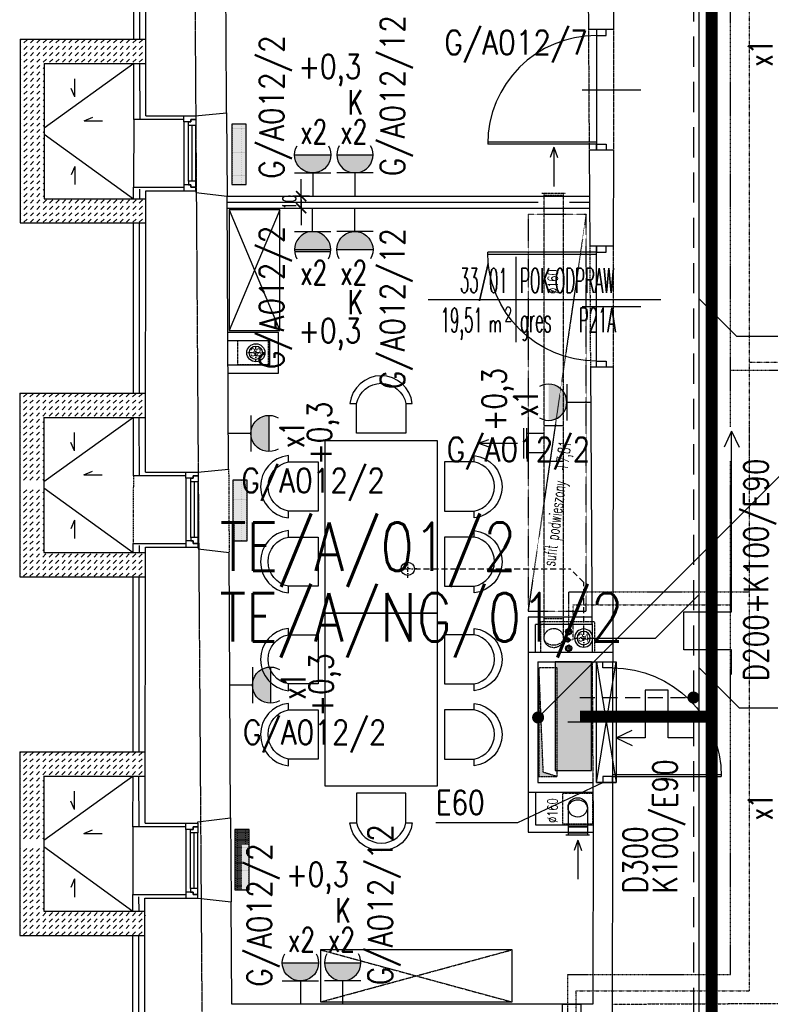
# Model space of a CAD drawing. Header units: inches. Extents: x -145354 to -97635, y 38777 to 78670.
# Tile 42 of 231: x -139857 to -139235, y 41651 to 42466. Entities that reach past the tile are written whole.
import ezdxf
from ezdxf.enums import TextEntityAlignment as Align

# ---------------------------------------------------------------- set-up
doc = ezdxf.new("R2010")
doc.units = ezdxf.units.IN
doc.header["$MEASUREMENT"] = 0
for name, pattern in [('00-inst$0$DASHDOT', [1, 0.5, -0.25, 0, -0.25]), ('CENTER', [2, 1.25, -0.25, 0.25, -0.25]), ('DASHDOT', [1, 0.5, -0.25, 0, -0.25]), ('DASHED', [0.75, 0.5, -0.25]), ('DASHED2', [0.375, 0.25, -0.125]), ('DIVIDE', [31.75, 12.7, -6.35, 0, -6.35, 0, -6.35]), ('HIDDEN', [0.375, 0.25, -0.125])]:
    doc.linetypes.add(name, pattern=pattern)
doc.layers.get('0').update_dxf_attribs({"color": 101})
doc.layers.add('0-pomoc', color=21, linetype='Continuous', plot=False)
for name, color, linetype in [('beton_hatch', 145, 'Continuous'), ('Cieniutko', 8, 'Continuous'), ('Drz---drzwi', 5, 'Continuous'), ('E-OPIS_POM', 6, 'Continuous'), ('E35', 6, 'Continuous'), ('E50', 3, 'Continuous'), ('E50_kor', 3, 'Continuous'), ('E90_kor', 6, 'Continuous'), ('Ins-kan', 54, 'Continuous'), ('Ins-went', 141, 'Continuous'), ('Ins-went-opis', 141, 'Continuous'), ('Ins-wod', 152, 'Continuous'), ('M-wodomierze', 7, 'Continuous'), ('Mks-podposadzkowa', 230, 'Continuous'), ('Mks-podwieszona', 230, 'DASHED'), ('Mks-wpusty', 86, 'Continuous'), ('Mw-cr-rury', 160, 'DIVIDE'), ('Mw-wc-rury', 160, 'DASHDOT'), ('Okn---okna', 5, 'Continuous'), ('Os-osie glowne', 8, 'CENTER'), ('piony_K_nr', 240, 'Continuous'), ('Sc-cegla pelna', 32, 'Continuous'), ('Sc-gk', 120, 'Continuous'), ('Sc-gk-hatch', 8, 'Continuous'), ('Sc-izolacja term-obrys', 132, 'Continuous'), ('Sc-izolacja term-styropian', 151, 'STYROPIAN-KA'), ('Sc-nad', 5, 'DASHED2'), ('Sc-nadproza kon', 5, 'DASHED2'), ('Sc-silikat', 61, 'Continuous'), ('studzienki_widok', 52, 'Continuous'), ('Suf-widok', 8, 'Continuous'), ('W-idok', 9, 'Continuous'), ('W-otwor-strop', 126, 'Continuous'), ('Wyp-grzejniki', 56, 'Continuous'), ('Wyp-meble', 155, 'Continuous')]:
    doc.layers.add(name, color=color, linetype=linetype)
doc.styles.add('KA wymiar', font='romans.shx', dxfattribs={"width": 0.6})
doc.styles.add('ROMANS', font='romans', dxfattribs={"width": 0.85})
doc.styles.add('tab-bud$0$ROMANS', font='romans', dxfattribs={"width": 0.7})
doc.styles.add('TYTUL2', font='ARIAL.TTF')
doc.linetypes.add('BATTING', pattern='A,0.0001,-0.1,[134,ltypeshp.shx,S=0.1,R=0,X=-0.1,Y=0],-0.2,[134,ltypeshp.shx,S=0.1,R=180,X=0.1,Y=0],-0.1', length=0.4001)
doc.linetypes.add('STYROPIAN-KA', pattern='A,0.0001,-0.1,[135,ltypeshp.shx,S=0.1,R=0,X=-0.1,Y=0],0,[135,ltypeshp.shx,S=0.1,R=180,X=0.1,Y=0],-0.1', length=0.2001)
doc.dimstyles.new('KA wymiar', dxfattribs={"dimscale": 50, "dimtxt": 0.23, "dimasz": 0.14, "dimexe": 0, "dimexo": 0, "dimgap": 0.08, "dimtad": 1, "dimdec": 1, "dimrnd": 0.5, "dimzin": 9, "dimdsep": 46, "dimtxsty": 'KA wymiar', "dimblk1": 'UKOS', "dimblk2": 'UKOS', "dimsah": 1, "dimcen": 0.2, "dimse1": 1, "dimse2": 1, "dimclrd": 256, "dimclre": 256, "dimclrt": 2, "dimadec": 3, "dimazin": 0, "dimtfac": 1, "dimtdec": 1, "dimtix": 1, "dimtmove": 2, "dimatfit": 3, "dimldrblk": 'DOT', "dimfxl": 0, "dimtolj": 1, "dimtzin": 9, "dimarcsym": 0})

# ---------------------------------------------------------------- blocks, each defined once
blk = doc.blocks.new('pow')
for p, q in [((0, 0.523), (0, -0.523)), ((-1.075, 0), (1.78, 0))]:
    blk.add_line(p, q)
at = {"style": 'KA wymiar', "width": 0.6}
for s, height, p in [('2', 0.18, (-0.139, -0.27)), ('m', 0.21, (-0.333, -0.401))]:
    blk.add_text(s, height=height, dxfattribs=at).set_placement(p)
at = {"style": 'KA wymiar'}
for tag, width, p in [('01', 0.7, (-0.131, 0.084)), ('000.00', 0.6, (-0.364, -0.401))]:
    blk.add_attdef(tag, text='', height=0.3, dxfattribs=dict(at, width=width)).set_placement(p, align=Align.RIGHT)
blk.add_attdef('POMIESZCZENIE', (0.071, 0.084), '', height=0.3, dxfattribs=at)
at = {"style": 'KA wymiar', "width": 0.8}
blk.add_attdef('POSADZKA', (0.071, -0.401), '', height=0.3, dxfattribs=at)
blk = doc.blocks.new('g2')
at = {"layer": 'E35'}
blk.add_line((15, 19.27), (-15, 19.27), dxfattribs=at)
blk.add_arc((0, 34.27), 15, 150, 30, dxfattribs=at)
at = {"layer": 'E50'}
blk.add_line((0, 19.27), (0, 0), dxfattribs=at)
blk = doc.blocks.new('W029')
for points in [[(-53.78, 76.9), (-59.03, 76.9, -0.895014), (-7.4, 76.9), (-12.96, 76.9, 0.825539), (-53.71, 76.86), (-53.71, 52.3), (-12.96, 52.3), (-12.96, 76.9)], [(8.36, 76.9), (3.1, 76.9, -0.895014), (54.73, 76.9), (49.18, 76.9, 0.825539), (8.43, 76.86), (8.43, 52.3), (49.18, 52.3), (49.18, 76.9)], [(-53.78, -76.9), (-59.03, -76.9, 0.895014), (-7.4, -76.9), (-12.96, -76.9, -0.825539), (-53.71, -76.86), (-53.71, -52.3), (-12.96, -52.3), (-12.96, -76.9)], [(8.36, -76.9), (3.1, -76.9, 0.895014), (54.73, -76.9), (49.18, -76.9, -0.825539), (8.43, -76.86), (8.43, -52.3), (49.18, -52.3), (49.18, -76.9)]]:
    blk.add_lwpolyline(points, format="xyb")
at = {"linetype": 'Continuous'}
blk.add_lwpolyline([(-71.54, 46.41), (71.54, 46.41), (71.54, -46.41), (-71.54, -46.41), (-71.54, 46.41)], dxfattribs=at)
blk = doc.blocks.new('_0630_DRZWI_90')
at = {"ltscale": 7}
for p, q in [((5, 8), (5, 98)), ((6.8, 8), (6.8, 97.98))]:
    blk.add_line(p, q, dxfattribs=at)
at = {"ltscale": 25}
for p, q in [((50, 19.7), (50, -28.9)), ((5, 8), (0, 8)), ((0, 8), (5, 8)), ((0, 0), (0, 8)), ((5, 0), (0, 0)), ((5, 0), (0, 0)), ((95, 8), (5, 8)), ((5, 8), (5, 0)), ((95, 8), (95, 0)), ((100, 8), (95, 8)), ((95, 0), (100, 0)), ((95, 0), (100, 0)), ((100, 0), (100, 8))]:
    blk.add_line(p, q, dxfattribs=at)
at = {"ltscale": 7}
blk.add_arc((5, 8), 90, 0, 90, dxfattribs=at)
blk = doc.blocks.new('wp-100')
at = {"layer": 'Mks-wpusty', "color": 8, "linetype": '00-inst$0$DASHDOT', "ltscale": 5}
for p, q in [((60799.72, 10724.11), (60799.72, 10739.11)), ((60807.22, 10731.61), (60792.22, 10731.61))]:
    blk.add_line(p, q, dxfattribs=at)
at = {"layer": 'Mks-wpusty'}
blk.add_circle((60799.72, 10731.61), 5.5, dxfattribs=at)
blk = doc.blocks.new('ramiak62')
at = {"layer": 'Okn---okna'}
for p, q in [((0, 54), (0, 8)), ((3, 54), (3, 8)), ((6, 54), (6, 8)), ((10, 5), (10, 57))]:
    blk.add_line(p, q, dxfattribs=at)
for points in [[(10, 57), (10, 62), (0, 62), (0, 59), (4, 59), (4, 57)], [(6, 54), (6, 57), (4, 57), (4, 59), (0, 59), (0, 57), (0, 54)], [(6, 8), (6, 5), (4, 5), (4, 3), (0, 3), (0, 5), (0, 8)], [(10, 5), (10, 0), (0, 0), (0, 3), (4, 3), (4, 5)]]:
    blk.add_lwpolyline(points, close=True, dxfattribs=at)
blk = doc.blocks.new('_gslkflhklgj')
at = {"linetype": '00-inst$0$DASHDOT', "ltscale": 5}
for p, q in [((7.5, 0), (-7.5, 0)), ((0, -7.5), (0, 7.5))]:
    blk.add_line(p, q, dxfattribs=at)
for radius in [7.5, 5.5]:
    blk.add_circle((0, 0), radius)
blk = doc.blocks.new('UKOS')
at = {"color": 8}
blk.add_line((1, 0), (-1, 0), dxfattribs=at)
at = {"color": 1}
blk.add_line((0, 1), (0, -1), dxfattribs=at)
at = {"color": 1, "const_width": 0.2}
blk.add_lwpolyline([(0.6, 0.6), (-0.6, -0.6)], dxfattribs=at)
blk = doc.blocks.new('*D532')
at = {"layer": 'W-idok', "lineweight": -2}
for p, q in [((-139623.76, 42327.14), (-139623.76, 42334.14)), ((-139623.76, 42310.14), (-139623.76, 42320.14)), ((-139623.76, 42303.14), (-139623.76, 42296.14))]:
    blk.add_line(p, q, dxfattribs=at)
at = {"layer": 'W-idok', "lineweight": -2, "xscale": 7.000000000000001, "yscale": 7.000000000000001, "zscale": 7.000000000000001}
for p, rotation in [((-139623.76, 42320.14), 270), ((-139623.76, 42310.14), 90)]:
    blk.add_blockref('UKOS', p, dxfattribs=dict(at, rotation=rotation))
at = {"layer": 'W-idok', "color": 2, "insert": (-139633.51, 42315.14), "char_height": 11.5, "attachment_point": 5, "rotation": 90, "style": 'KA wymiar'}
blk.add_mtext('\\A1;10', dxfattribs=at)
blk = doc.blocks.new('_Dot')
at = {"layer": '0-pomoc', "color": 0, "lineweight": -2}
blk.add_line((-0.5, 0), (-1, 0), dxfattribs=at)
at = {"layer": '0-pomoc', "color": 0, "const_width": 0.5}
blk.add_lwpolyline([(-0.25, 0, 1), (0.25, 0, 1)], format="xyb", close=True, dxfattribs=at)
blk = doc.blocks.new('pion_woda')
at = {"layer": 'Ins-wod'}
for p, q in [((3, 0), (-3, 0)), ((0, 3), (0, -3))]:
    blk.add_line(p, q, dxfattribs=at)
for centre, radius in [((0, 0.02), 2.55), ((0, 0), 2)]:
    blk.add_circle(centre, radius, dxfattribs=at)
blk = doc.blocks.new('pion_mały')
at = {"layer": 'Ins-wod'}
for p, q in [((0, 2.08), (0, -2.12)), ((2.1, -0.02), (-2.1, -0.02))]:
    blk.add_line(p, q, dxfattribs=at)
for centre, radius in [((0, 0), 1.79), ((0, -0.02), 1.4)]:
    blk.add_circle(centre, radius, dxfattribs=at)
blk = doc.blocks.new('0630_STRZAŁKA')
at = {"ltscale": 0.5}
for points in [[(0, 0), (-3.03, -8.56)], [(0, 0), (0, -32.43)], [(0, 0), (3.03, -8.56)]]:
    blk.add_lwpolyline(points, dxfattribs=at)
blk = doc.blocks.new('_vxkdjhgkljhkgjhk')
for q in [(14, 6), (30.2, 0)]:
    blk.add_line((0, 0), q)
blk = doc.blocks.new('G_50')
at = {"layer": 'Wyp-grzejniki'}
h = blk.add_hatch(dxfattribs=at)
h.set_pattern_fill('DOTS', color=256, scale=0.5, angle=180, style=0)
h.set_pattern_definition([(180, (77492.90915, -37873.9399), (-0.396875, -0.79375), [0, -0.79375])])
h.paths.add_polyline_path([(0, 0), (-12, 0), (-12, -50), (0, -50)])
blk.add_lwpolyline([(-12, -50), (0, -50), (0, 0), (-12, 0)], close=True, dxfattribs=at)

msp = doc.modelspace()

# ---------------------------------------------------------------- hatches: boundary and pattern name
at = {"layer": 'beton_hatch'}
h = msp.add_hatch(dxfattribs=at)
h.set_pattern_fill('DASH', color=256, scale=30, angle=-45, style=0)
h.set_pattern_definition([(225, (-281528.27, -294.9716), (-5.30330086, -1e-15), [3.75, -3.75])])
h.paths.add_polyline_path([(-139856.43, 42450.07), (-139752.3, 42450.07), (-139752.32, 42430.07), (-139836.43, 42430.07), (-139836.43, 42376.57), (-139856.43, 42376.57)])
h.paths.add_polyline_path([(-139856.43, 42371.57), (-139836.43, 42371.57), (-139836.43, 42318.07), (-139752.42, 42318.07), (-139752.44, 42298.07), (-139856.43, 42298.07)])
h.paths.add_polyline_path([(-139856.43, 42376.57), (-139836.43, 42376.57), (-139836.43, 42371.57), (-139856.43, 42371.57)])
h = msp.add_hatch(dxfattribs=at)
h.set_pattern_fill('DASH', color=256, scale=30, angle=-45, style=0)
h.set_pattern_definition([(225, (-281528.5782, -588.0064), (-5.30330086, -1e-15), [3.75, -3.75])])
h.paths.add_polyline_path([(-139856.74, 42157.03), (-139752.61, 42157.03), (-139752.63, 42137.03), (-139836.74, 42137.03), (-139836.74, 42083.53), (-139856.74, 42083.53)])
h.paths.add_polyline_path([(-139856.74, 42078.53), (-139836.74, 42078.53), (-139836.74, 42025.03), (-139752.73, 42025.03), (-139752.75, 42005.03), (-139856.74, 42005.03)])
h = msp.add_hatch(dxfattribs=at)
h.set_pattern_fill('DASH', color=256, scale=30, angle=-45, style=0)
h.set_pattern_definition([(225, (-281528.5994, -884.991), (-5.30330086, -1e-15), [3.75, -3.75])])
h.paths.add_polyline_path([(-139856.76, 41781.55), (-139836.76, 41781.55), (-139836.76, 41728.05), (-139752.75, 41728.05), (-139752.77, 41708.05), (-139856.76, 41708.05)])
h.paths.add_polyline_path([(-139752.94, 41840.05), (-139752.91, 41860.05), (-139856.76, 41860.05), (-139856.76, 41786.55), (-139836.76, 41786.55), (-139836.76, 41840.05)])
at = {"layer": 'E35'}
for points in [[(-139599.19, 42354.41, -1), (-139629.19, 42354.41)], [(-139564.21, 42354.41, -1), (-139594.21, 42354.41)], [(-139599.22, 42275.87, 1), (-139629.22, 42275.87)], [(-139599.19, 42274.46, 1), (-139629.19, 42274.46)], [(-139564.24, 42275.87, 1), (-139594.24, 42275.87)], [(-139418.87, 42134.5, 1), (-139418.87, 42164.5)], [(-139650.39, 42108.68, -1), (-139650.39, 42138.68)], [(-139649.09, 41900.3, -1), (-139649.09, 41930.3)], [(-139609.37, 41685.43, -1), (-139639.37, 41685.43)], [(-139574.39, 41685.43, -1), (-139604.39, 41685.43)]]:
    msp.add_hatch(color=256, dxfattribs=at).paths.add_polyline_path(points)
at = {"layer": 'E50'}
msp.add_hatch(color=256, dxfattribs=at).paths.add_polyline_path([(-139383.48, 41934.57), (-139413.48, 41934.57), (-139413.48, 41844.57), (-139383.48, 41844.57)])
at = {"layer": 'W-otwor-strop', "linetype": 'DASHED2', "ltscale": 0.3}
msp.add_hatch(color=256, dxfattribs=at).paths.add_polyline_path([(-139426.84, 41929.57), (-139426.84, 41839.57), (-139411.84, 41839.57), (-139423.3, 41843.1)])

# ---------------------------------------------------------------- linework, layer by layer
at = {"color": 4, "linetype": 'Continuous'}
msp.add_line((-139436.98, 42103.03, -2), (-139436.98, 42128.03, -2), dxfattribs=at)
at = {"color": 1, "linetype": 'Continuous', "lineweight": -2}
msp.add_line((-139386.78, 41798.07), (-139402.78, 41798.07), dxfattribs=at)
at = {"layer": 'Cieniutko'}
for p, q in [((-139762.28, 42430.07), (-139836.43, 42376.57)), ((-139836.43, 42371.57), (-139762.43, 42318.07)), ((-139762.62, 42137.03), (-139836.74, 42083.53)), ((-139836.74, 42078.53), (-139762.74, 42025.03)), ((-139762.94, 41840.05), (-139836.76, 41786.55)), ((-139836.76, 41781.55), (-139763.05, 41728.05))]:
    msp.add_line(p, q, dxfattribs=at)
at = {"layer": 'E35'}
for p, q in [((-138468.22, 42847.85), (-139427.56, 41888.51)), ((-139629.19, 42354.41), (-139599.19, 42354.41)), ((-139594.21, 42354.41), (-139564.21, 42354.41)), ((-139629.22, 42275.87), (-139599.22, 42275.87)), ((-139629.19, 42274.46), (-139599.19, 42274.46)), ((-139594.24, 42275.87), (-139564.24, 42275.87)), ((-139650.39, 42138.68), (-139650.39, 42108.68)), ((-139649.09, 41930.3), (-139649.09, 41900.3)), ((-139379.36, 41834.57), (-139362.92, 41934.57)), ((-139379.36, 41934.57), (-139362.92, 41834.57)), ((-139639.37, 41685.43), (-139609.37, 41685.43)), ((-139604.39, 41685.43), (-139574.39, 41685.43))]:
    msp.add_line(p, q, dxfattribs=at)
msp.add_lwpolyline([(-139379.36, 41934.57), (-139362.92, 41934.57), (-139362.92, 41834.57), (-139379.36, 41834.57)], close=True, dxfattribs=at)
at = {"layer": 'E50'}
msp.add_lwpolyline([(-139413.48, 41934.57), (-139413.48, 41844.57), (-139383.48, 41844.57), (-139383.48, 41934.57)], close=True, dxfattribs=at)
at = {"layer": 'E50_kor', "linetype": 'DASHED2', "ltscale": 100}
msp.add_line((-139298.98, 43577.28), (-139298.98, 41555.59), dxfattribs=at)
at = {"layer": 'E50_kor', "linetype": 'DASHED2', "ltscale": 50}
msp.add_line((-139392.98, 41905.02), (-139298.98, 41905.02), dxfattribs=at)
at = {"layer": 'E50_kor', "const_width": 10}
for points in [[(-139283.98, 43592.28), (-139283.98, 41540.59)], [(-139392.98, 41889.11), (-139283.98, 41889.11)]]:
    msp.add_lwpolyline(points, dxfattribs=at)
at = {"layer": 'E50_kor', "const_width": 5}
for points in [[(-139301.48, 41905.02, 1), (-139296.48, 41905.02, 1)], [(-139430.06, 41888.51, 1), (-139425.06, 41888.51, 1)]]:
    msp.add_lwpolyline(points, format="xyb", close=True, dxfattribs=at)
at = {"layer": 'E90_kor', "ltscale": 15}
for p, q in [((-139267.44, 42125.53), (-139273.68, 42112.37)), ((-139267.44, 42125.53), (-139261.2, 42112.37)), ((-139362.96, 41871.66), (-139349.8, 41877.9)), ((-139362.96, 41871.66), (-139349.8, 41865.42)), ((-139444.37, 41801.46), (-139373.97, 41834.57)), ((-139512.31, 41801.46), (-139444.37, 41801.46))]:
    msp.add_line(p, q, dxfattribs=at)
for points in [[(-139267.44, 41924.1), (-139267.44, 41944.43), (-139306.84, 41944.43), (-139306.84, 41976.04), (-139267.44, 41976.04), (-139267.44, 42125.53)], [(-139299.56, 41871.66), (-139319.88, 41871.66), (-139319.88, 41911.07), (-139338.97, 41911.07), (-139338.97, 41871.66), (-139362.96, 41871.66)]]:
    msp.add_lwpolyline(points, dxfattribs=at)
at = {"layer": 'Ins-went', "linetype": 'DASHED', "ltscale": 0.2}
for p, q in [((-139424.37, 42322.71, -2), (-139404.87, 42322.71, -2)), ((-139406.62, 42320.71, -2), (-139422.62, 42320.71, -2)), ((-139406.62, 41970.28, -2), (-139422.62, 41970.28, -2))]:
    msp.add_line(p, q, dxfattribs=at)
at = {"layer": 'Ins-went', "linetype": 'DASHED', "ltscale": 0.5}
for p, q in [((-139422.62, 41954.28, -2), (-139422.62, 42322.71, -2)), ((-139406.62, 41954.28, -2), (-139406.62, 42322.71, -2))]:
    msp.add_line(p, q, dxfattribs=at)
at = {"layer": 'Ins-went'}
for p, q in [((-139402.78, 41814.07), (-139402.78, 41791.07)), ((-139386.78, 41814.07), (-139386.78, 41791.07)), ((-139402.78, 41798.07), (-139386.78, 41798.07)), ((-139385.03, 41791.07), (-139404.53, 41791.07)), ((-139386.78, 41793.07), (-139402.78, 41793.07)), ((-139402.78, 41793.07), (-139386.78, 41793.07))]:
    msp.add_line(p, q, dxfattribs=at)
at = {"layer": 'Ins-went', "linetype": 'DASHED', "ltscale": 0.2}
msp.add_circle((-139414.62, 41954.28, -2), 8, dxfattribs=at)
at = {"layer": 'Ins-went'}
msp.add_circle((-139394.78, 41814.07), 8, dxfattribs=at)
at = {"layer": 'Ins-went', "linetype": 'DASHED', "ltscale": 0.2, "extrusion": (0, 0, -1)}
msp.add_ellipse((-139414.62, 41954.28, -2), major_axis=(-8, 0), ratio=0.75, start_param=3.141593, end_param=6.283185, dxfattribs=at)
at = {"layer": 'Ins-went'}
msp.add_ellipse((-139394.78, 41814.07), major_axis=(-8, 0), ratio=0.75, start_param=3.141593, end_param=6.283185, dxfattribs=at)
at = {"layer": 'Ins-went-opis'}
for p, q in [((-139439.48, 42103.03, -2), (-139439.48, 42128.03, -2)), ((-139422.62, 42130.28, -2), (-139406.62, 42130.28, -2)), ((-139422.62, 42123.53, -2), (-139436.98, 42123.53, -2)), ((-139422.62, 42107.53, -2), (-139436.98, 42107.53, -2)), ((-139422.62, 42100.77, -2), (-139406.62, 42100.77, -2))]:
    msp.add_line(p, q, dxfattribs=at)
at = {"layer": 'M-wodomierze', "linetype": 'Continuous'}
msp.add_lwpolyline([(-139407.37, 41651.16), (-139392.11, 41651.16), (-139392.11, 41593.17), (-139407.37, 41593.17)], close=True, dxfattribs=at)
at = {"layer": 'Mks-podposadzkowa'}
for p, q in [((-139294.25, 41443.8), (-139294.25, 44319.47)), ((-139262.96, 42203.97), (-139294.25, 42235.26)), ((-139139.69, 42203.97), (-139262.96, 42203.97)), ((-139330.36, 41954.28), (-139294.25, 41990.4)), ((-139384.35, 41954.28, -2), (-139330.36, 41954.28, -2)), ((-139260.83, 41896.24), (-139294.25, 41929.65)), ((-139137.1, 41896.24), (-139260.83, 41896.24))]:
    msp.add_line(p, q, dxfattribs=at)
at = {"layer": 'Mks-podwieszona', "ltscale": 10}
for p, q in [((-139530, 42011.61, -2), (-139401.07, 42011.61, -2)), ((-139389.85, 42000.38, -2), (-139401.07, 42011.61, -2)), ((-139389.85, 41959.78, -2), (-139389.85, 42000.38, -2))]:
    msp.add_line(p, q, dxfattribs=at)
at = {"layer": 'Mw-cr-rury', "ltscale": 0.03}
for p, q in [((-139252.46, 42091.96, 540.74), (-139252.46, 43105.95, 540.74)), ((-139130.56, 42182.49), (-139252.46, 42182.49)), ((-139252.46, 41662.29, 540.74), (-139252.46, 42133.26, 540.74)), ((-139398.6, 41981.83), (-139268.39, 41981.83)), ((-139398.6, 41952.74), (-139398.6, 41981.83)), ((-139400.91, 41952.74), (-139398.6, 41952.74)), ((-139396.16, 41662.29), (-139252.46, 41662.29))]:
    msp.add_line(p, q, dxfattribs=at)
at = {"layer": 'Mw-wc-rury'}
for p, q in [((-139268.39, 42129.21, 540.74), (-139268.39, 43202.26, 540.74)), ((-139123.65, 42175.73), (-139268.39, 42175.73)), ((-139268.39, 41675.63, 540.74), (-139268.39, 42100.88, 540.74)), ((-139402.25, 41992.57), (-139252.46, 41992.57)), ((-139402.25, 41961.65), (-139402.25, 41992.57)), ((-139403.07, 41590.74), (-139403.07, 41675.63)), ((-139403.07, 41675.63), (-139268.39, 41675.63)), ((-139396.16, 41589.78), (-139396.16, 41662.29))]:
    msp.add_line(p, q, dxfattribs=at)
at = {"layer": 'Okn---okna'}
for p, q in [((-139685.5, 42389.24), (-139685.1, 42320.14)), ((-139762.37, 42383.65), (-139762.42, 42327.65)), ((-139682.11, 41805.4), (-139681.7, 41736)), ((-139762.98, 41797.88), (-139763.04, 41741.88))]:
    msp.add_line(p, q, dxfattribs=at)
at = {"layer": 'Os-osie glowne'}
msp.add_line((-139697.36, 40431.76), (-139725.76, 44583.07), dxfattribs=at)
at = {"layer": 'Sc-cegla pelna'}
for p, q in [((-139387.98, 42816.19), (-139385.89, 42458.19)), ((-139364.68, 42816.19), (-139365.15, 42458.19)), ((-139685.9, 42458.19), (-139686.87, 42624.69)), ((-139685.5, 42389.24), (-139685.9, 42458.19)), ((-139365.15, 42458.19), (-139385.89, 42458.19)), ((-139385.31, 42358.19), (-139384.85, 42278.67)), ((-139365.28, 42358.19), (-139385.31, 42358.19)), ((-139365.28, 42358.19), (-139365.39, 42278.67)), ((-139683.78, 42094.2), (-139685.1, 42320.14)), ((-139365.39, 42278.67), (-139384.85, 42278.67)), ((-139384.27, 42178.67), (-139382.91, 41942.57)), ((-139365.52, 42178.67), (-139384.27, 42178.67)), ((-139365.52, 42178.67), (-139365.83, 41942.57)), ((-139682.11, 41805.4), (-139683.38, 42025.2)), ((-139382.28, 41834.57), (-139382.11, 41804.57)), ((-139379.36, 41834.57), (-139363.05, 41834.57)), ((-139365.97, 41834.57), (-139366.01, 41804.57)), ((-139382.11, 41804.57), (-139382.21, 41651.16)), ((-139366.01, 41804.57), (-139366.29, 41593.19)), ((-139681.21, 41651.16), (-139681.7, 41736)), ((-139382.21, 41651.16), (-139681.21, 41651.16))]:
    msp.add_line(p, q, dxfattribs=at)
for points in [[(-139752.36, 42386.65), (-139751.92, 42628.19)], [(-139752.36, 42386.65), (-139711.38, 42386.65), (-139711.38, 42386.65), (-139685.5, 42389.24)], [(-139752.67, 42091.66), (-139752.43, 42324.65)], [(-139752.43, 42324.65), (-139710.98, 42324.65), (-139710.98, 42323.19), (-139685.1, 42320.14)], [(-139752.67, 42091.66), (-139709.27, 42091.66), (-139709.27, 42091.66), (-139683.78, 42094.2)], [(-139752.98, 41800.88), (-139752.74, 42029.66)], [(-139752.74, 42029.66), (-139708.86, 42029.66), (-139708.87, 42028.2), (-139683.38, 42025.2)], [(-139752.98, 41800.88), (-139709.26, 41800.88), (-139709.27, 41802.2), (-139682.11, 41805.4)], [(-139753.28, 41509.44), (-139753.04, 41738.88)], [(-139753.04, 41738.88), (-139708.87, 41738.88), (-139708.87, 41738.88), (-139681.7, 41736)]]:
    msp.add_lwpolyline(points, dxfattribs=at)
at = {"layer": 'Sc-gk'}
for p, q in [((-139685.1, 42320.14), (-139385.09, 42320.14)), ((-139685.04, 42310.14), (-139385.04, 42310.14)), ((-139684.37, 42207.55), (-139642.57, 42207.55)), ((-139642.57, 42173.55), (-139642.57, 42207.55)), ((-139684.37, 42200.55), (-139649.57, 42200.55)), ((-139649.57, 42180.55), (-139649.57, 42200.55)), ((-139684.26, 42180.55), (-139649.57, 42180.55)), ((-139684.26, 42173.55), (-139642.57, 42173.55)), ((-139383.08, 41971.57), (-139435.86, 41971.57)), ((-139435.86, 41971.57), (-139435.86, 41942.57)), ((-139383.02, 41965.57), (-139429.86, 41965.57)), ((-139429.86, 41942.57), (-139429.86, 41965.57)), ((-139435.86, 41826.57), (-139435.86, 41793.57)), ((-139429.86, 41826.57), (-139429.86, 41799.57)), ((-139429.86, 41799.57), (-139382.14, 41799.57)), ((-139435.86, 41793.57), (-139382.11, 41793.57))]:
    msp.add_line(p, q, dxfattribs=at)
at = {"layer": 'Sc-gk-hatch', "linetype": 'BATTING', "ltscale": 0.22}
for p, q in [((-139685.04, 42315.14), (-139427.62, 42315.14)), ((-139401.62, 42315.14), (-139385.04, 42315.14))]:
    msp.add_line(p, q, dxfattribs=at)
at = {"layer": 'Sc-izolacja term-obrys'}
for points in [[(-139762.24, 42450.07), (-139761.99, 42590.63)], [(-139720.98, 42383.65), (-139762.37, 42383.65), (-139762.28, 42430.07)], [(-139762.43, 42318.07), (-139762.42, 42327.65), (-139720.98, 42327.65)], [(-139762.6, 42157.03), (-139762.45, 42298.07)], [(-139719.08, 42088.66), (-139762.67, 42088.66), (-139762.62, 42137.03)], [(-139762.74, 42025.03), (-139762.73, 42032.66), (-139719.08, 42032.66)], [(-139713.08, 42032.66), (-139708.88, 42032.66)], [(-139762.91, 41860.05), (-139762.76, 42005.03)], [(-139719.26, 41797.88), (-139762.98, 41797.88), (-139762.94, 41840.05)], [(-139763.05, 41728.05), (-139763.04, 41741.88), (-139719.26, 41741.88)], [(-139763.23, 41562.1), (-139763.07, 41708.05)]]:
    msp.add_lwpolyline(points, dxfattribs=at)
at = {"layer": 'Sc-izolacja term-styropian', "linetype": 'BATTING', "ltscale": 0.25}
for p, q in [((-139757.16, 42384.48), (-139757.41, 42430.07)), ((-139757.35, 42318.07), (-139757.4, 42325.84)), ((-139757.49, 42089.49), (-139757.75, 42137.03)), ((-139757.68, 42025.03), (-139757.71, 42030.85)), ((-139757.79, 41798.71), (-139758.02, 41840.05)), ((-139757.95, 41728.05), (-139758.01, 41740.07))]:
    msp.add_line(p, q, dxfattribs=at)
for points in [[(-139757.24, 42450.07), (-139756.99, 42590.63)], [(-139757.6, 42157.03), (-139757.45, 42298.07)], [(-139757.91, 41860.05), (-139757.76, 42005.03)], [(-139758.23, 41562.1), (-139758.07, 41708.05)]]:
    msp.add_lwpolyline(points, dxfattribs=at)
at = {"layer": 'Sc-nad', "ltscale": 4}
for p, q in [((-139384.85, 42278.67), (-139384.27, 42178.67)), ((-139683.78, 42094.2), (-139683.38, 42025.2)), ((-139762.67, 42088.66), (-139762.73, 42032.66))]:
    msp.add_line(p, q, dxfattribs=at)
at = {"layer": 'Sc-nad'}
for p, q in [((-139365.39, 42278.67), (-139365.52, 42178.67)), ((-139365.39, 42278.67), (-139365.39, 42178.67)), ((-139382.86, 41934.57), (-139382.28, 41834.57))]:
    msp.add_line(p, q, dxfattribs=at)
for points in [[(-139385.89, 42458.19), (-139385.31, 42358.19)], [(-139365.15, 42458.19), (-139365.28, 42358.19)]]:
    msp.add_lwpolyline(points, dxfattribs=at)
at = {"layer": 'Sc-nadproza kon', "linetype": 'DASHDOT', "ltscale": 0.5}
msp.add_lwpolyline([(-139366.21, 41651.16), (-139183.6, 41651.91)], dxfattribs=at)
at = {"layer": 'Sc-silikat'}
for p, q in [((-139435.86, 41942.57), (-139365.83, 41942.57)), ((-139435.86, 41942.57), (-139435.86, 41826.57)), ((-139365.83, 41942.57), (-139365.84, 41934.57)), ((-139427.86, 41934.57), (-139365.84, 41934.57)), ((-139427.86, 41934.57), (-139427.86, 41834.57)), ((-139427.86, 41834.57), (-139382.28, 41834.57)), ((-139435.86, 41826.57), (-139382.24, 41826.57))]:
    msp.add_line(p, q, dxfattribs=at)
at = {"layer": 'studzienki_widok'}
for p, q in [((-139856.43, 42450.07), (-139856.43, 42298.07)), ((-139856.43, 42450.07), (-139752.24, 42450.07)), ((-139836.43, 42430.07), (-139836.43, 42318.07)), ((-139836.43, 42430.07), (-139752.28, 42430.07)), ((-139836.43, 42318.07), (-139752.42, 42318.07)), ((-139856.43, 42298.07), (-139752.45, 42298.07)), ((-139856.74, 42157.03), (-139856.74, 42005.03)), ((-139856.74, 42157.03), (-139752.6, 42157.03)), ((-139836.74, 42137.03), (-139836.74, 42025.03)), ((-139836.74, 42137.03), (-139752.62, 42137.03)), ((-139836.74, 42025.03), (-139752.74, 42025.03)), ((-139856.74, 42005.03), (-139752.76, 42005.03)), ((-139856.76, 41860.05), (-139856.76, 41708.05)), ((-139856.76, 41860.05), (-139752.91, 41860.05)), ((-139836.76, 41840.05), (-139836.76, 41728.05)), ((-139836.76, 41840.05), (-139752.94, 41840.05)), ((-139836.76, 41728.05), (-139753.05, 41728.05)), ((-139856.76, 41708.05), (-139753.07, 41708.05))]:
    msp.add_line(p, q, dxfattribs=at)
at = {"layer": 'Suf-widok', "linetype": 'DIVIDE', "ltscale": 0.02}
for p, q in [((-139387.86, 42305.07), (-139435.86, 42305.07)), ((-139435.86, 42305.07), (-139435.86, 41976.57)), ((-139387.86, 42305.07), (-139435.86, 41976.57)), ((-139387.86, 41976.57), (-139387.86, 42305.07)), ((-139435.86, 41976.57), (-139387.86, 41976.57))]:
    msp.add_line(p, q, dxfattribs=at)
at = {"layer": 'W-otwor-strop', "linetype": 'DASHED2', "ltscale": 0.3}
for points in [[(-139676.07, 42180.55), (-139676.07, 42200.55), (-139651.07, 42200.55), (-139651.07, 42180.55)], [(-139380.65, 41942.57), (-139380.65, 41967.57), (-139425.65, 41967.57), (-139425.65, 41942.57)], [(-139411.84, 41839.57), (-139411.84, 41929.57), (-139426.84, 41929.57), (-139426.84, 41839.57)], [(-139407.28, 41800.57), (-139382.28, 41800.57), (-139382.28, 41825.57), (-139407.28, 41825.57)]]:
    msp.add_lwpolyline(points, close=True, dxfattribs=at)
msp.add_lwpolyline([(-139411.84, 41839.57), (-139423.3, 41843.1), (-139426.84, 41929.57)], dxfattribs=at)
at = {"layer": 'Wyp-meble'}
for p, q in [((-139683.34, 42308.96), (-139641.34, 42208.96)), ((-139641.34, 42308.96), (-139683.34, 42208.96))]:
    msp.add_line(p, q, dxfattribs=at)
at = {"layer": 'Wyp-meble', "linetype": 'HIDDEN'}
for p, q in [((-139607.77, 41696.16), (-139449.17, 41652.96)), ((-139607.77, 41652.96), (-139449.17, 41696.16))]:
    msp.add_line(p, q, dxfattribs=at)
at = {"layer": 'Wyp-meble'}
for points in [[(-139641.34, 42208.96), (-139641.34, 42308.96), (-139683.34, 42308.96), (-139683.34, 42208.96)], [(-139607.77, 41652.96), (-139449.17, 41652.96), (-139449.17, 41696.16), (-139607.77, 41696.16)]]:
    msp.add_lwpolyline(points, close=True, dxfattribs=at)
for points in [[(-139536.97, 42148.39), (-139531.72, 42148.39, 0.895014), (-139583.34, 42148.39), (-139577.79, 42148.39, -0.825539), (-139537.04, 42148.35), (-139537.04, 42123.79), (-139577.79, 42123.79), (-139577.79, 42148.39)], [(-139536.97, 41801.27), (-139531.72, 41801.27, -0.895014), (-139583.34, 41801.27), (-139577.79, 41801.27, 0.825539), (-139537.04, 41801.31), (-139537.04, 41825.87), (-139577.79, 41825.87), (-139577.79, 41801.27)]]:
    msp.add_lwpolyline(points, format="xyb", dxfattribs=at)

# ---------------------------------------------------------------- block references
for name, p in [('pion_woda', (-139402.25, 41959.65)), ('pion_mały', (-139403.01, 41952.76)), ('pion_woda', (-139402.23, 41945.83))]:
    msp.add_blockref(name, p)
at = {"layer": 'Cieniutko', "linetype": 'Continuous', "yscale": 0.5, "zscale": 0.5, "rotation": 90}
for p, xscale in [((-139811.16, 42402.29), 0.5), ((-139811.16, 42344.84), -0.5), ((-139811.46, 42109.26), 0.5), ((-139811.46, 42051.8), -0.5), ((-139811.49, 41812.27), 0.5), ((-139811.49, 41754.82), -0.5)]:
    msp.add_blockref('_vxkdjhgkljhkgjhk', p, dxfattribs=dict(at, xscale=xscale))
at = {"layer": 'Cieniutko', "linetype": 'Continuous', "xscale": 0.5, "yscale": 0.5, "zscale": 0.5}
for p in [(-139803.28, 42382.58), (-139803.59, 42089.55), (-139803.61, 41792.56)]:
    msp.add_blockref('_vxkdjhgkljhkgjhk', p, dxfattribs=at)
at = {"layer": 'Drz---drzwi', "rotation": 90}
msp.add_blockref('_0630_DRZWI_90', (-139371.33, 42358.19), dxfattribs=at)
at = {"layer": 'Drz---drzwi', "xscale": -1}
for p, rotation in [((-139371.33, 42278.67), 90), ((-139373.97, 41834.57), 270)]:
    msp.add_blockref('_0630_DRZWI_90', p, dxfattribs=dict(at, rotation=rotation))
at = {"layer": 'E-OPIS_POM'}
ref = msp.add_blockref('pow', (-139446.06, 42234.49), dxfattribs=dict(at, xscale=67.5, yscale=67.5, zscale=67.5))
ref.add_attrib('000.00', '19,51', dxfattribs={"layer": '0', "height": 20.25, "style": 'KA wymiar', "width": 0.448374}).set_placement((-139473.34, 42207.43), align=Align.RIGHT)
ref.add_attrib('01', '33/01', dxfattribs={"layer": '0', "height": 20.25, "style": 'KA wymiar', "width": 0.448374}).set_placement((-139452.68, 42240.19), align=Align.RIGHT)
ref.add_attrib('POMIESZCZENIE', 'POK.ODPRAW', (-139442.49, 42240.19), dxfattribs={"layer": '0', "height": 20.25, "style": 'KA wymiar', "width": 0.448374})
ref.add_attrib('POSADZKA', 'gres   P21A', (-139442.49, 42207.43), dxfattribs={"layer": '0', "height": 20.25, "style": 'KA wymiar', "width": 0.448374})
at = {"layer": 'E35', "xscale": -1}
for p in [(-139614.19, 42320.14), (-139624.37, 41651.16)]:
    msp.add_blockref('g2', p, dxfattribs=at)
at = {"layer": 'E35'}
for p, rotation in [((-139579.21, 42320.14), 359.9999999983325), ((-139614.22, 42310.14), 179.9999999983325), ((-139384.6, 42149.5), 89.99999999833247), ((-139589.39, 41651.16), 359.9999999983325)]:
    msp.add_blockref('g2', p, dxfattribs=dict(at, rotation=rotation))
at = {"layer": 'E35', "xscale": -1}
for p, rotation in [((-139579.24, 42310.14), 180.0000000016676), ((-139684.66, 42123.68), 270.0000000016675), ((-139683.36, 41915.3), 270.0000000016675)]:
    msp.add_blockref('g2', p, dxfattribs=dict(at, rotation=rotation))
at = {"layer": 'Ins-kan'}
msp.add_blockref('_gslkflhklgj', (-139661.24, 42190.49), dxfattribs=at)
at = {"layer": 'Ins-kan', "xscale": -1}
msp.add_blockref('_gslkflhklgj', (-139389.85, 41954.28, -2), dxfattribs=at)
at = {"layer": 'Ins-went-opis'}
for p in [(-139414.62, 42360.66, -2), (-139394.78, 41786.98)]:
    msp.add_blockref('0630_STRZAŁKA', p, dxfattribs=at)
at = {"layer": 'Ins-went-opis', "rotation": 90}
msp.add_blockref('0630_STRZAŁKA', (-139476.99, 42115.53), dxfattribs=at)
at = {"layer": 'Mks-wpusty'}
msp.add_blockref('wp-100', (-200335.23, 31279.99), dxfattribs=at)
at = {"layer": 'Okn---okna', "rotation": 180}
for p in [(-139710.98, 42386.65), (-139709.08, 42091.66), (-139709.26, 41800.88)]:
    msp.add_blockref('ramiak62', p, dxfattribs=at)
at = {"layer": 'Wyp-grzejniki'}
for p in [(-139669.25, 42379.84), (-139668.41, 42084.9), (-139666.68, 41795.7)]:
    msp.add_blockref('G_50', p, dxfattribs=at)
at = {"layer": 'Wyp-meble', "rotation": 270}
for p in [(-139557.42, 42046.37), (-139557.42, 41903.29)]:
    msp.add_blockref('W029', p, dxfattribs=at)

# ---------------------------------------------------------------- texts
at = {"layer": 'E35', "style": 'ROMANS'}
for s, rotation, width, p in [('G/A012/12', 90, 0.85, (-139546.64, 42403.36)), ('G/A012/7', 360, 0.85, (-139445.8, 42446)), ('G/A012/2', 90, 0.85, (-139646.76, 42393.96)), ('x1', 90, 0.7, (-139243.46, 42438.56)), ('+0,3', 0, 0.8, (-139599.92, 42424.52)), ('K', 360, 0.7, (-139578.76, 42397.82)), ('x2', 0, 0.7, (-139613.26, 42373.47)), ('x2', 360, 0.7, (-139580.14, 42373.47)), ('G/A012/2', 90, 0.85, (-139646.79, 42236.32)), ('G/A012/12', 90, 0.85, (-139546.67, 42226.92)), ('x2', 360, 0.7, (-139613.29, 42256.81)), ('x2', 0, 0.7, (-139580.17, 42256.81)), ('K', 0, 0.7, (-139578.79, 42232.46)), ('+0,3', 360, 0.8, (-139599.95, 42205.76)), ('+0,3', 90, 0.8, (-139460.92, 42151.73)), ('x1', 90, 0.7, (-139437.93, 42148.57)), ('+0,3', 90, 0.8, (-139605.49, 42123.82)), ('x1', 90, 0.7, (-139631.32, 42122.75)), ('G/A012/2', 360, 0.85, (-139443.85, 42108.98)), ('G/A012/2', 0, 0.85, (-139613.82, 42083.23)), ('+0,3', 90, 0.8, (-139604.19, 41915.44)), ('x1', 90, 0.7, (-139630.03, 41914.37)), ('G/A012/2', 0, 0.85, (-139612.52, 41874.84)), ('x1', 90, 0.7, (-139243.46, 41814.35)), ('G/A012/12', 90, 0.85, (-139556.83, 41733.46)), ('G/A012/2', 90, 0.85, (-139656.94, 41724.98)), ('+0,3', 0, 0.8, (-139610.1, 41755.54)), ('K', 360, 0.7, (-139588.95, 41728.85)), ('x2', 0, 0.7, (-139623.44, 41704.5)), ('x2', 360, 0.7, (-139590.33, 41704.5))]:
    msp.add_text(s, height=20, rotation=rotation, dxfattribs=dict(at, width=width)).set_placement(p, align=Align.MIDDLE)
at = {"layer": 'E50', "style": 'ROMANS', "width": 0.8}
for s, p in [('TE/A/01/2', (-139691.02, 42009.9)), ('TE/A/NG/01/2', (-139691.28, 41951.51))]:
    msp.add_text(s, height=40, dxfattribs=at).set_placement(p)
at = {"layer": 'E90_kor', "ltscale": 15, "style": 'ROMANS', "width": 0.8}
for s, p in [('D200+K100/E90', (-139237.18, 41918.46)), ('K100/E90', (-139312.57, 41742.85)), ('D300', (-139337.16, 41742.85))]:
    msp.add_text(s, height=20, rotation=90, dxfattribs=at).set_placement(p)
msp.add_text('E60', height=20, dxfattribs=at).set_placement((-139512.31, 41808.12))
at = {"layer": 'Ins-went', "style": 'tab-bud$0$ROMANS', "width": 0.7}
for p in [(-139411.19, 42239.28, 0), (-139411.45, 41801.32, 0)]:
    msp.add_text('%%C160', height=8.424, rotation=90, dxfattribs=at).set_placement(p)
at = {"layer": 'piony_K_nr', "style": 'TYTUL2', "width": 0.9}
for s, p in [('32', (-139665.9, 42187.58, -76.7)), ('34', (-139394.51, 41951.38, -78.7))]:
    msp.add_text(s, height=6.5, dxfattribs=at).set_placement(p)
at = {"layer": 'Suf-widok', "style": 'KA wymiar', "width": 0.6}
msp.add_text('sufit podwieszony  +7,81', height=10, rotation=82.5, dxfattribs=at).set_placement((-139413.74, 42013.32))

# ---------------------------------------------------------------- dimensions: what is measured, and where the dimension line sits
at = {"layer": 'W-idok', "ltscale": 4}
dim = msp.add_linear_dim(base=(-139623.76, 42320.14), p1=(-139690.04, 42310.14), p2=(-139690.1, 42320.14), angle=90, dimstyle='KA wymiar', override={"dimpost": '\\X'}, dxfattribs=at)
dim.commit()
dim.dimension.update_dxf_attribs({"geometry": '*D532', "text_midpoint": (-139633.51, 42315.14)})

doc.saveas('drawing.dxf')
